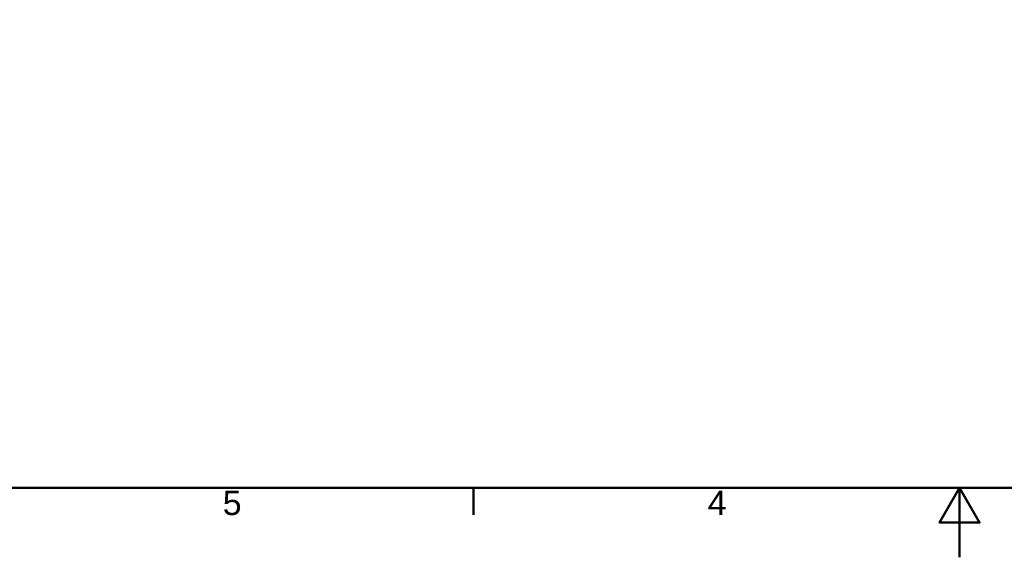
# Model space of a CAD drawing. Header units: millimetres. Extents: x 0 to 420, y 0 to 297.
# Tile 2 of 13: x 75 to 216, y 0 to 77. Entities that reach past the tile are written whole.
import ezdxf

# ---------------------------------------------------------------- set-up
doc = ezdxf.new("R2010")
doc.units = ezdxf.units.MM
doc.layers.add('Cadre_0', color=7, linetype='Continuous', lineweight=50)
doc.layers.add('Cadre_2', color=7, linetype='Continuous', lineweight=50)
doc.styles.add('Cadre_1', font='arial.ttf')

# ---------------------------------------------------------------- blocks, each defined once
blk = doc.blocks.new('Cadres Cadre par défaut')
at = {"layer": 'Cadre_0'}
blk.add_line((140, 10), (140, 6.1), dxfattribs=at)
at = {"layer": 'Cadre_0', "flags": 128}
for points in [[(10, 10), (10, 287), (410, 287), (410, 10), (10, 10)], [(210, 0), (210, 10), (207.11, 5), (212.89, 5), (210, 10)]]:
    blk.add_lwpolyline(points, dxfattribs=at)
at = {"layer": 'Cadre_2', "char_height": 3.5, "attachment_point": 7, "style": 'Cadre_1'}
for s, insert in [('5', (103.85, 6.04)), ('4', (173.71, 6.1))]:
    blk.add_mtext(s, dxfattribs=dict(at, insert=insert))

msp = doc.modelspace()

# ---------------------------------------------------------------- block references
msp.add_blockref('Cadres Cadre par défaut', (0, 0))

doc.saveas('drawing.dxf')
